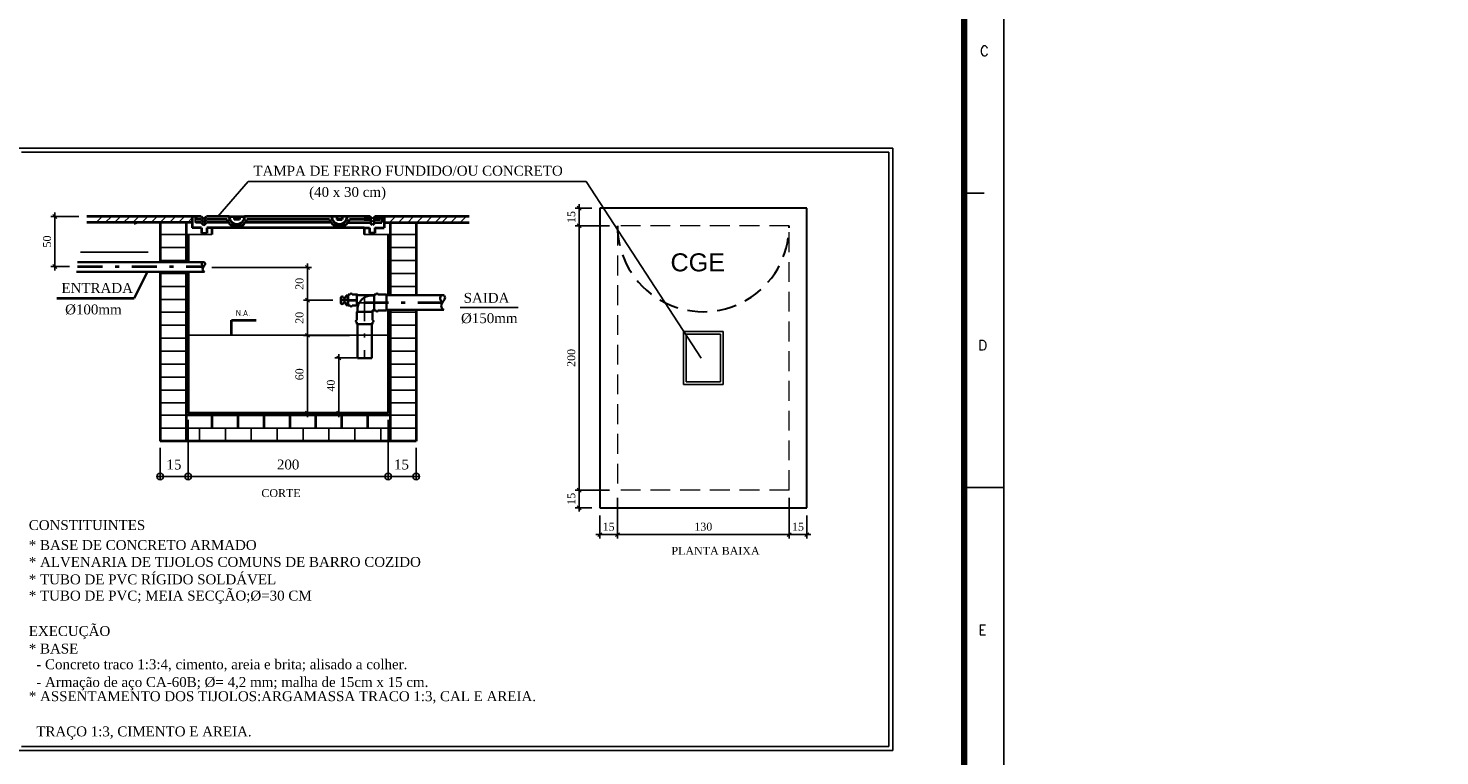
# Model space of a CAD drawing. Header units: millimetres. Extents: x 7 to 27269, y 0 to 59.
# Tile 9 of 10: x 66 to 102, y 23 to 41. Entities that reach past the tile are written whole.
import ezdxf

# ---------------------------------------------------------------- set-up
doc = ezdxf.new("R2010")
doc.units = ezdxf.units.MM
doc.header["$MEASUREMENT"] = 0
doc.linetypes.add('DASHDOT', pattern=[25.4, 12.7, -6.35, 0, -6.35])
doc.linetypes.add('Dashed', pattern=[0.75, 0.5, -0.25])
for name, color, linetype in [('AF', 5, 'Continuous'), ('Cotas', 7, 'Continuous'), ('MARGEM', 4, 'Continuous'), ('PROJEÇÃO', 8, 'Continuous'), ('TEXTO', 7, 'Continuous'), ('Textos', 7, 'Continuous')]:
    doc.layers.add(name, color=color, linetype=linetype)
for name, color, linetype, lineweight in [('PAREDES', 7, 'Continuous', 40), ('PLANO 1', 9, 'Continuous', 35), ('Simbolos', 1, 'Continuous', 30), ('SIMBOLOS INT', 8, 'Continuous', 5), ('TQ-Conexões', 1, 'Continuous', 30)]:
    doc.layers.add(name, color=color, linetype=linetype, lineweight=lineweight)
doc.styles.add('Arial', font='arial.ttf')
doc.styles.add('isocp2', font='isocp2__.ttf')
doc.styles.add('ROMANS', font='ROMANS')
doc.styles.add('TimesNewRoman', font='times.ttf')
doc.dimstyles.get("Standard").update_dxf_attribs({"dimtxt": 0.18, "dimasz": 0.18, "dimexe": 0.18, "dimexo": 0.0625, "dimgap": 0.09, "dimtad": 0, "dimtih": 1, "dimtoh": 1, "dimdec": 4, "dimzin": 0, "dimdsep": 46, "dimtxsty": 'Standard', "dimcen": 0.09, "dimadec": 0, "dimazin": 0, "dimtfac": 1, "dimtdec": 4, "dimtofl": 0, "dimtmove": 0, "dimatfit": 3, "dimfxl": 0, "dimtolj": 1, "dimtzin": 0, "dimarcsym": 0})
doc.dimstyles.new('UM_1.000000', dxfattribs={"dimtxt": 0.18, "dimasz": 0.1, "dimexe": 0.1, "dimexo": 0.2, "dimgap": 0, "dimtad": 1, "dimtih": 1, "dimtoh": 1, "dimdec": 1, "dimzin": 0, "dimdsep": 46, "dimtxsty": 'Standard', "dimblk": 'CLOSED', "dimblk1": 'CLOSED', "dimblk2": 'CLOSED', "dimcen": 0.09, "dimdle": 0.1, "dimadec": 1, "dimazin": 2, "dimtfac": 1, "dimtdec": 4, "dimtofl": 0, "dimtmove": 0, "dimatfit": 3, "dimldrblk": 'CLOSED', "dimfxl": 0, "dimtolj": 1, "dimarcsym": 0})
doc.dimstyles.new('UM_30.000000', dxfattribs={"dimtxt": 0.18, "dimasz": 0.1, "dimexe": 0.1, "dimexo": 0.2, "dimgap": 0, "dimtad": 1, "dimtih": 1, "dimtoh": 1, "dimdec": 1, "dimlfac": 30, "dimzin": 0, "dimdsep": 46, "dimtxsty": 'Standard', "dimblk": 'CLOSED', "dimblk1": 'CLOSED', "dimblk2": 'CLOSED', "dimcen": 0.09, "dimdle": 0.1, "dimadec": 1, "dimazin": 2, "dimtfac": 1, "dimtdec": 4, "dimtofl": 0, "dimtmove": 0, "dimatfit": 3, "dimldrblk": 'CLOSED', "dimfxl": 0, "dimtolj": 1, "dimarcsym": 0})

# ---------------------------------------------------------------- blocks, each defined once
blk = doc.blocks.new('_OBLIQUE')
at = {"color": 0, "linetype": 'ByBlock', "lineweight": -2}
blk.add_line((-0.5, -0.5), (0.5, 0.5), dxfattribs=at)
blk = doc.blocks.new('*D7')
at = {"layer": 'Cotas', "color": 0, "lineweight": -2}
for p, q in [((74.427, 33.48), (73.267, 33.48)), ((73.367, 31.416), (73.367, 33.58)), ((75.204, 31.516), (73.267, 31.516))]:
    blk.add_line(p, q, dxfattribs=at)
at = {"layer": 'Defpoints', "color": 0}
for p in [(73.367, 33.48), (74.627, 33.48), (75.404, 31.516)]:
    blk.add_point(p, dxfattribs=at)
at = {"layer": 'Cotas', "color": 0, "lineweight": -2, "xscale": 0.1, "yscale": 0.1, "zscale": 0.1}
for p, rotation in [((73.367, 33.48), 90), ((73.367, 31.516), 270)]:
    blk.add_blockref('_OBLIQUE', p, dxfattribs=dict(at, rotation=rotation))
at = {"layer": 'Cotas', "color": 7, "insert": (73.167, 32.498), "char_height": 0.2, "attachment_point": 5, "rotation": 90, "style": 'TimesNewRoman'}
blk.add_mtext('\\A1;60', dxfattribs=at)
blk = doc.blocks.new('*D8')
at = {"layer": 'Cotas', "color": 0, "lineweight": -2}
for p, q in [((74.01, 34.366), (73.267, 34.366)), ((73.367, 33.38), (73.367, 34.466)), ((74.427, 33.48), (73.267, 33.48))]:
    blk.add_line(p, q, dxfattribs=at)
at = {"layer": 'Defpoints', "color": 0}
for p in [(73.367, 34.366), (74.21, 34.366), (74.627, 33.48)]:
    blk.add_point(p, dxfattribs=at)
at = {"layer": 'Cotas', "color": 0, "lineweight": -2, "xscale": 0.1, "yscale": 0.1, "zscale": 0.1}
for p, rotation in [((73.367, 34.366), 90), ((73.367, 33.48), 270)]:
    blk.add_blockref('_OBLIQUE', p, dxfattribs=dict(at, rotation=rotation))
at = {"layer": 'Cotas', "color": 7, "insert": (73.167, 33.923), "char_height": 0.2, "attachment_point": 5, "rotation": 90, "style": 'TimesNewRoman'}
blk.add_mtext('\\A1;20', dxfattribs=at)
blk = doc.blocks.new('*D9')
at = {"layer": 'Cotas', "color": 0, "lineweight": -2}
for p, q in [((74.611, 32.909), (74.059, 32.909)), ((74.159, 31.416), (74.159, 33.009)), ((75.204, 31.516), (74.059, 31.516))]:
    blk.add_line(p, q, dxfattribs=at)
at = {"layer": 'Defpoints', "color": 0}
for p in [(74.159, 32.909), (74.811, 32.909), (75.404, 31.516)]:
    blk.add_point(p, dxfattribs=at)
at = {"layer": 'Cotas', "color": 0, "lineweight": -2, "xscale": 0.1, "yscale": 0.1, "zscale": 0.1}
for p, rotation in [((74.159, 32.909), 90), ((74.159, 31.516), 270)]:
    blk.add_blockref('_OBLIQUE', p, dxfattribs=dict(at, rotation=rotation))
at = {"layer": 'Cotas', "color": 7, "insert": (73.959, 32.213), "char_height": 0.2, "attachment_point": 5, "rotation": 90, "style": 'TimesNewRoman'}
blk.add_mtext('\\A1;40', dxfattribs=at)
blk = doc.blocks.new('*D10')
at = {"layer": 'Cotas', "color": 0, "lineweight": -2}
for p, q in [((73.367, 34.266), (73.367, 35.293)), ((70.952, 35.193), (73.467, 35.193)), ((73.81, 34.366), (73.267, 34.366))]:
    blk.add_line(p, q, dxfattribs=at)
at = {"layer": 'Defpoints', "color": 0}
for p in [(70.752, 35.193), (73.367, 35.193), (74.01, 34.366)]:
    blk.add_point(p, dxfattribs=at)
at = {"layer": 'Cotas', "color": 0, "lineweight": -2, "xscale": 0.1, "yscale": 0.1, "zscale": 0.1}
for p, rotation in [((73.367, 35.193), 90), ((73.367, 34.366), 270)]:
    blk.add_blockref('_OBLIQUE', p, dxfattribs=dict(at, rotation=rotation))
at = {"layer": 'Cotas', "color": 7, "insert": (73.167, 34.78), "char_height": 0.2, "attachment_point": 5, "rotation": 90, "style": 'TimesNewRoman'}
blk.add_mtext('\\A1;20', dxfattribs=at)
blk = doc.blocks.new('*D11')
at = {"layer": 'Cotas', "color": 0, "lineweight": -2}
for p, q in [((81.188, 29.379), (81.188, 28.354)), ((80.743, 28.934), (80.743, 28.354)), ((80.643, 28.454), (81.288, 28.454))]:
    blk.add_line(p, q, dxfattribs=at)
at = {"layer": 'Defpoints', "color": 0}
for p in [(81.188, 29.579), (80.743, 29.134), (81.188, 28.454)]:
    blk.add_point(p, dxfattribs=at)
at = {"layer": 'Cotas', "color": 0, "lineweight": -2, "xscale": 0.1, "yscale": 0.1, "zscale": 0.1, "rotation": 180}
blk.add_blockref('_OBLIQUE', (80.743, 28.454), dxfattribs=at)
at = {"layer": 'Cotas', "color": 0, "lineweight": -2, "xscale": 0.1, "yscale": 0.1, "zscale": 0.1}
blk.add_blockref('_OBLIQUE', (81.188, 28.454), dxfattribs=at)
at = {"layer": 'Cotas', "color": 7, "insert": (80.965, 28.654), "char_height": 0.2, "attachment_point": 5, "style": 'TimesNewRoman'}
blk.add_mtext('\\A1;15', dxfattribs=at)
blk = doc.blocks.new('*D12')
at = {"layer": 'Cotas', "color": 0, "lineweight": -2}
for p, q in [((81.188, 29.379), (81.188, 28.354)), ((85.522, 29.379), (85.522, 28.354)), ((81.088, 28.454), (85.622, 28.454))]:
    blk.add_line(p, q, dxfattribs=at)
at = {"layer": 'Defpoints', "color": 0}
for p in [(81.188, 29.579), (85.522, 29.579), (85.522, 28.454)]:
    blk.add_point(p, dxfattribs=at)
at = {"layer": 'Cotas', "color": 0, "lineweight": -2, "xscale": 0.1, "yscale": 0.1, "zscale": 0.1, "rotation": 180}
blk.add_blockref('_OBLIQUE', (81.188, 28.454), dxfattribs=at)
at = {"layer": 'Cotas', "color": 0, "lineweight": -2, "xscale": 0.1, "yscale": 0.1, "zscale": 0.1}
blk.add_blockref('_OBLIQUE', (85.522, 28.454), dxfattribs=at)
at = {"layer": 'Cotas', "color": 7, "insert": (83.355, 28.654), "char_height": 0.2, "attachment_point": 5, "rotation": 0.0057, "style": 'TimesNewRoman'}
blk.add_mtext('\\A1;130', dxfattribs=at)
blk = doc.blocks.new('*D13')
at = {"layer": 'Cotas', "color": 0, "lineweight": -2}
for p, q in [((85.522, 29.379), (85.522, 28.354)), ((85.967, 28.934), (85.967, 28.354)), ((85.422, 28.454), (86.067, 28.454))]:
    blk.add_line(p, q, dxfattribs=at)
at = {"layer": 'Defpoints', "color": 0}
for p in [(85.522, 29.579), (85.967, 29.134), (85.967, 28.454)]:
    blk.add_point(p, dxfattribs=at)
at = {"layer": 'Cotas', "color": 0, "lineweight": -2, "xscale": 0.1, "yscale": 0.1, "zscale": 0.1, "rotation": 180}
blk.add_blockref('_OBLIQUE', (85.522, 28.454), dxfattribs=at)
at = {"layer": 'Cotas', "color": 0, "lineweight": -2, "xscale": 0.1, "yscale": 0.1, "zscale": 0.1}
blk.add_blockref('_OBLIQUE', (85.967, 28.454), dxfattribs=at)
at = {"layer": 'Cotas', "color": 7, "insert": (85.744, 28.654), "char_height": 0.2, "attachment_point": 5, "rotation": 0.0057, "style": 'TimesNewRoman'}
blk.add_mtext('\\A1;15', dxfattribs=at)
blk = doc.blocks.new('*D14')
at = {"layer": 'Cotas', "color": 0, "lineweight": -2}
for p, q in [((80.988, 29.579), (80.124, 29.579)), ((80.224, 29.034), (80.224, 29.679)), ((80.543, 29.134), (80.124, 29.134))]:
    blk.add_line(p, q, dxfattribs=at)
at = {"layer": 'Defpoints', "color": 0}
for p in [(80.224, 29.579), (81.188, 29.579), (80.743, 29.134)]:
    blk.add_point(p, dxfattribs=at)
at = {"layer": 'Cotas', "color": 0, "lineweight": -2, "xscale": 0.1, "yscale": 0.1, "zscale": 0.1}
for p, rotation in [((80.224, 29.579), 90), ((80.224, 29.134), 270)]:
    blk.add_blockref('_OBLIQUE', p, dxfattribs=dict(at, rotation=rotation))
at = {"layer": 'Cotas', "color": 7, "insert": (80.024, 29.357), "char_height": 0.2, "attachment_point": 5, "rotation": 90, "style": 'TimesNewRoman'}
blk.add_mtext('\\A1;15', dxfattribs=at)
blk = doc.blocks.new('*D15')
at = {"layer": 'Cotas', "color": 0, "lineweight": -2}
for p, q in [((80.224, 29.479), (80.224, 36.343)), ((80.988, 36.243), (80.124, 36.243)), ((80.988, 29.579), (80.124, 29.579))]:
    blk.add_line(p, q, dxfattribs=at)
at = {"layer": 'Defpoints', "color": 0}
for p in [(80.224, 36.243), (81.188, 36.243), (81.188, 29.579)]:
    blk.add_point(p, dxfattribs=at)
at = {"layer": 'Cotas', "color": 0, "lineweight": -2, "xscale": 0.1, "yscale": 0.1, "zscale": 0.1}
for p, rotation in [((80.224, 36.243), 90), ((80.224, 29.579), 270)]:
    blk.add_blockref('_OBLIQUE', p, dxfattribs=dict(at, rotation=rotation))
at = {"layer": 'Cotas', "color": 7, "insert": (80.024, 32.911), "char_height": 0.2, "attachment_point": 5, "rotation": 90, "style": 'TimesNewRoman'}
blk.add_mtext('\\A1;200', dxfattribs=at)
blk = doc.blocks.new('*D16')
at = {"layer": 'Cotas', "color": 0, "lineweight": -2}
for p, q in [((80.543, 36.688), (80.124, 36.688)), ((80.224, 36.143), (80.224, 36.788)), ((80.988, 36.243), (80.124, 36.243))]:
    blk.add_line(p, q, dxfattribs=at)
at = {"layer": 'Defpoints', "color": 0}
for p in [(80.224, 36.688), (80.743, 36.688), (81.188, 36.243)]:
    blk.add_point(p, dxfattribs=at)
at = {"layer": 'Cotas', "color": 0, "lineweight": -2, "xscale": 0.1, "yscale": 0.1, "zscale": 0.1}
for p, rotation in [((80.224, 36.688), 90), ((80.224, 36.243), 270)]:
    blk.add_blockref('_OBLIQUE', p, dxfattribs=dict(at, rotation=rotation))
at = {"layer": 'Cotas', "color": 7, "insert": (80.024, 36.465), "char_height": 0.2, "attachment_point": 5, "rotation": 90, "style": 'TimesNewRoman'}
blk.add_mtext('\\A1;15', dxfattribs=at)
blk = doc.blocks.new('*D650')
at = {"color": 0, "lineweight": -2}
for p, q in [((67.603, 36.479), (66.891, 36.479)), ((66.991, 36.579), (66.991, 35.116)), ((67.364, 35.216), (66.891, 35.216))]:
    blk.add_line(p, q, dxfattribs=at)
at = {"layer": 'Defpoints', "color": 0}
for p in [(67.803, 36.479), (66.991, 35.216), (67.564, 35.216)]:
    blk.add_point(p, dxfattribs=at)
at = {"color": 0, "lineweight": -2, "xscale": 0.1, "yscale": 0.1, "zscale": 0.1}
for p, rotation in [((66.991, 36.479), 90), ((66.991, 35.216), 270)]:
    blk.add_blockref('_OBLIQUE', p, dxfattribs=dict(at, rotation=rotation))
at = {"color": 0, "insert": (66.8, 35.847), "char_height": 0.18, "attachment_point": 5, "rotation": 90}
blk.add_mtext('\\A1;{\\fTimes New Roman|b0|i0|c0|p18;\\H1.1111x;50}', dxfattribs=at)

msp = doc.modelspace()

# ---------------------------------------------------------------- linework, layer by layer
at = {"color": 7}
for p, q in [((66.05443, 38.19882), (88.13757, 38.19882)), ((88.13757, 38.19882), (88.13757, 23.01325)), ((66.15443, 38.09882), (88.03757, 38.09882)), ((88.03757, 38.09882), (88.03757, 23.11325)), ((88.13757, 23.01325), (66.05443, 23.01325)), ((88.03757, 23.11325), (66.15443, 23.11325))]:
    msp.add_line(p, q, dxfattribs=at)
for p, q in [((71.87081, 37.35578), (80.40288, 37.35578)), ((83.298, 32.90845), (80.40288, 37.35578)), ((68.03581, 36.32678), (68.18881, 36.47878)), ((68.26781, 36.32678), (68.41981, 36.47878)), ((68.49781, 36.32678), (68.65081, 36.47878)), ((68.72981, 36.32678), (68.88281, 36.47878)), ((68.96081, 36.32678), (69.11181, 36.47878)), ((68.99481, 36.28578), (69.09981, 36.32678)), ((69.19081, 36.32678), (69.34381, 36.47878)), ((69.42281, 36.32678), (69.57481, 36.47878)), ((69.65381, 36.32678), (69.80681, 36.47878)), ((69.88581, 36.32678), (69.90081, 36.34278)), ((69.90081, 36.34278), (70.03781, 36.47878)), ((70.11581, 36.32678), (70.26881, 36.47878)), ((70.34781, 36.32678), (70.46181, 36.44178)), ((70.53081, 36.47878), (70.53081, 36.32378)), ((71.81581, 36.47878), (73.93081, 36.47878)), ((75.29981, 36.42578), (75.35281, 36.47878)), ((75.42581, 36.31978), (75.58481, 36.47878)), ((75.65681, 36.31978), (75.81581, 36.47878)), ((75.88781, 36.31978), (76.04681, 36.47878)), ((76.11981, 36.31978), (76.27881, 36.47878)), ((76.35081, 36.31978), (76.50881, 36.47878)), ((76.58181, 36.31978), (76.74081, 36.47878)), ((76.77281, 36.34278), (76.93181, 36.50178)), ((77.00381, 36.34278), (77.16281, 36.50178)), ((77.23481, 36.34278), (77.39381, 36.50178)), ((70.95881, 36.02178), (69.65081, 36.02178)), ((70.53081, 36.32378), (70.56681, 36.32278)), ((70.70981, 36.06078), (70.81381, 36.06078)), ((74.80181, 36.02178), (76.11081, 36.02178)), ((70.30581, 35.69478), (69.65081, 35.69478)), ((70.30581, 35.59178), (70.35681, 35.64278)), ((75.40381, 35.83678), (75.45781, 35.88978)), ((75.40381, 35.60578), (75.45781, 35.65778)), ((75.45781, 35.69478), (76.11081, 35.69478)), ((70.30581, 35.36778), (69.65081, 35.36778)), ((75.40381, 35.37378), (75.45781, 35.42678)), ((75.45781, 35.36778), (76.11081, 35.36778)), ((70.30581, 35.04078), (69.65081, 35.04078)), ((70.30581, 34.89878), (70.35681, 34.94978)), ((75.40381, 35.14278), (75.45781, 35.19578)), ((75.40381, 34.91278), (75.45781, 34.96478)), ((75.45781, 35.04078), (76.11081, 35.04078)), ((70.30581, 34.71478), (69.65081, 34.71478)), ((70.30581, 34.65878), (70.35681, 34.71278)), ((75.40381, 34.68078), (75.45781, 34.73378)), ((75.45781, 34.71478), (76.11081, 34.71478)), ((70.30581, 34.38678), (69.65081, 34.38678)), ((70.30581, 34.38678), (69.65081, 34.38678)), ((70.30581, 34.42878), (70.35681, 34.48078)), ((70.30581, 34.20378), (70.35681, 34.25778)), ((70.30581, 34.06078), (69.65081, 34.06078)), ((70.30581, 33.97378), (70.35681, 34.02578)), ((75.40381, 33.98778), (75.45781, 34.03978)), ((75.45781, 34.06078), (76.11081, 34.06078)), ((75.45781, 34.06078), (76.11081, 34.06078)), ((70.30581, 33.73478), (69.65081, 33.73478)), ((70.30581, 33.74278), (70.35681, 33.79478)), ((70.30581, 33.51178), (70.35681, 33.56378)), ((75.40381, 33.75578), (75.45781, 33.80878)), ((75.40381, 33.52578), (75.45781, 33.57778)), ((75.42281, 33.73478), (76.11081, 33.73478)), ((75.45781, 33.79778), (75.46281, 33.81378)), ((70.30581, 33.40678), (69.65081, 33.40678)), ((75.40381, 33.29478), (75.45781, 33.34678)), ((75.42281, 33.40578), (76.11081, 33.40578)), ((70.30581, 33.08078), (69.65081, 33.08078)), ((70.30581, 33.08078), (69.65081, 33.08078)), ((75.40381, 33.06278), (75.45781, 33.11478)), ((75.40381, 32.83178), (75.45781, 32.88378)), ((75.42281, 33.07878), (76.11081, 33.07878)), ((70.30581, 32.75378), (69.65081, 32.75378)), ((70.30581, 32.42778), (69.65081, 32.42778)), ((75.42281, 32.75278), (76.11081, 32.75278)), ((75.42281, 32.42678), (76.11081, 32.42678)), ((70.30581, 32.10178), (69.65081, 32.10178)), ((75.42281, 32.10078), (76.11081, 32.10078)), ((70.30581, 31.77578), (69.65081, 31.77578)), ((75.42281, 31.77478), (76.11081, 31.77478)), ((70.30581, 31.46437), (69.65081, 31.46437)), ((73.61081, 31.46337), (73.66381, 31.51637)), ((73.84381, 31.46337), (73.89481, 31.51637)), ((74.07381, 31.46337), (74.12681, 31.51637)), ((74.30481, 31.46337), (74.35681, 31.51637)), ((74.53681, 31.46337), (74.58881, 31.51637)), ((74.76781, 31.46337), (74.81381, 31.51037)), ((74.81381, 31.51037), (74.81981, 31.51637)), ((74.99881, 31.46337), (75.05081, 31.51637)), ((75.22881, 31.46337), (75.28281, 31.51637)), ((75.40381, 31.63837), (75.45781, 31.69137)), ((75.42281, 31.46337), (76.11081, 31.46337)), ((69.65081, 31.13637), (76.11081, 31.13637)), ((70.64181, 31.13637), (70.64181, 30.80937)), ((71.29681, 31.13637), (71.29681, 30.80937)), ((71.94981, 31.13637), (71.94981, 30.80937)), ((72.60381, 31.13637), (72.60381, 30.80937)), ((73.25681, 31.13637), (73.25681, 30.80937)), ((73.91081, 31.13637), (73.91081, 30.80937)), ((74.56481, 31.13637), (74.56481, 30.80937)), ((75.21981, 31.13637), (75.21981, 30.80937))]:
    msp.add_line(p, q)
at = {"color": 8}
for p, q in [((82.85482, 33.57751), (82.85482, 32.24417)), ((82.85482, 33.57751), (83.85482, 33.57751)), ((82.92149, 33.51084), (82.92149, 32.31084)), ((82.92149, 33.51084), (83.78815, 33.51084)), ((83.78815, 33.51084), (83.78815, 32.31084)), ((83.85482, 33.57751), (83.85482, 32.24417)), ((82.85482, 32.24417), (83.85482, 32.24417)), ((82.92149, 32.31084), (83.78815, 32.31084))]:
    msp.add_line(p, q, dxfattribs=at)
at = {"layer": 'AF', "color": 7}
msp.add_line((71.87081, 37.35578), (71.10581, 36.47878), dxfattribs=at)
at = {"layer": 'Cotas', "color": 1, "linetype": 'Continuous'}
for p, q in [((70.35681, 31.34837), (70.35681, 29.83937)), ((70.35681, 31.34837), (70.35681, 29.83937)), ((75.40381, 31.34837), (75.40381, 29.83937)), ((75.40381, 31.34837), (75.40381, 29.83937)), ((69.65081, 30.64337), (69.65081, 29.83937)), ((76.11081, 30.64337), (76.11081, 29.83937)), ((70.44081, 29.92337), (69.56781, 29.92337)), ((75.48781, 29.92337), (70.27381, 29.92337)), ((76.19381, 29.92337), (75.32081, 29.92337))]:
    msp.add_line(p, q, dxfattribs=at)
for centre in [(69.65081, 29.92337), (70.35681, 29.92337), (70.35681, 29.92337), (75.40381, 29.92337), (75.40381, 29.92337), (76.11081, 29.92337)]:
    msp.add_circle(centre, 0.08333, dxfattribs=at)
at = {"layer": 'MARGEM', "color": 1}
for p, q in [((90.93656, -0.05808), (90.93656, 59.34192)), ((90.43656, 37.06692), (89.93656, 37.06692)), ((90.93656, 29.64192), (89.93656, 29.64192))]:
    msp.add_line(p, q, dxfattribs=at)
at = {"layer": 'MARGEM', "lineweight": 100}
msp.add_line((89.93656, 58.34192), (89.93656, 0.94192), dxfattribs=at)
at = {"layer": 'PAREDES', "color": 7, "linetype": 'Continuous'}
for p, q in [((70.68881, 36.47878), (67.80281, 36.47878)), ((70.46181, 36.32678), (67.80381, 36.32678)), ((69.65081, 36.32678), (69.65081, 35.32578)), ((70.30581, 36.32678), (70.30581, 35.32578)), ((70.46181, 36.47878), (70.46181, 36.19178)), ((70.68881, 36.47878), (70.55781, 36.47878)), ((70.55781, 36.47878), (70.55781, 36.40078)), ((70.68881, 36.40078), (70.55781, 36.40078)), ((70.68881, 36.40078), (70.55781, 36.40078)), ((70.68881, 36.47878), (70.75481, 36.41378)), ((70.68881, 36.40078), (70.75481, 36.33578)), ((70.75481, 36.41378), (70.81981, 36.47878)), ((70.75481, 36.33578), (70.81981, 36.40078)), ((71.39081, 36.47878), (70.81981, 36.47878)), ((70.95881, 36.47878), (70.81981, 36.47878)), ((71.33781, 36.40078), (70.81981, 36.40078)), ((70.95881, 36.40078), (70.81981, 36.40078)), ((71.52081, 36.47878), (71.52081, 36.40078)), ((71.65181, 36.40078), (71.52081, 36.40078)), ((71.65181, 36.47878), (71.65181, 36.40078)), ((74.94281, 36.47878), (71.78281, 36.47878)), ((73.92681, 36.40078), (71.83581, 36.40078)), ((74.11081, 36.47878), (74.11081, 36.40078)), ((74.11081, 36.40078), (74.24081, 36.40078)), ((74.24081, 36.40078), (74.11081, 36.40078)), ((74.24081, 36.47878), (74.24081, 36.40078)), ((74.94281, 36.40078), (74.42581, 36.40078)), ((74.80181, 36.47878), (74.94281, 36.47878)), ((74.80181, 36.40078), (74.94281, 36.40078)), ((75.00781, 36.41378), (74.94281, 36.47878)), ((75.00781, 36.33578), (74.94281, 36.40078)), ((75.07281, 36.47878), (75.00781, 36.41378)), ((75.07281, 36.40078), (75.00781, 36.33578)), ((75.07281, 36.47878), (75.20381, 36.47878)), ((77.44581, 36.47878), (75.07281, 36.47878)), ((75.20381, 36.40078), (75.07281, 36.40078)), ((75.07281, 36.40078), (75.20381, 36.40078)), ((75.07281, 36.40078), (75.20381, 36.40078)), ((75.20381, 36.47878), (75.20381, 36.40078)), ((75.24081, 36.47878), (75.24081, 36.32278)), ((75.29981, 36.47878), (75.29981, 36.19178)), ((70.35681, 36.02178), (70.35681, 35.32578)), ((70.69781, 36.19178), (70.46181, 36.19178)), ((70.68881, 36.32278), (70.55781, 36.32278)), ((70.68881, 36.32278), (70.75481, 36.25678)), ((70.69781, 36.19178), (70.69781, 36.06078)), ((70.69781, 36.06078), (70.82781, 36.06078)), ((70.75481, 36.25678), (70.81981, 36.32278)), ((71.37681, 36.32278), (70.81981, 36.32278)), ((70.95881, 36.19178), (70.82781, 36.19178)), ((70.82781, 36.19178), (70.82781, 36.06078)), ((70.95881, 36.19178), (70.95881, 36.02178)), ((74.80181, 36.18978), (70.95881, 36.18978)), ((73.96581, 36.32278), (71.79581, 36.32278)), ((74.38581, 36.32278), (74.94281, 36.32278)), ((74.80181, 36.19178), (74.93381, 36.19178)), ((74.80181, 36.18978), (74.80181, 36.02178)), ((74.93381, 36.19178), (74.93381, 36.06078)), ((75.06381, 36.06078), (74.93381, 36.06078)), ((75.00781, 36.25678), (74.94281, 36.32278)), ((75.07281, 36.32278), (75.00781, 36.25678)), ((75.06381, 36.19178), (75.29981, 36.19178)), ((75.06381, 36.19178), (75.06381, 36.06078)), ((75.07281, 36.32278), (75.24081, 36.32278)), ((77.44581, 36.31978), (75.29981, 36.31978)), ((75.40381, 36.02178), (75.40381, 34.49278)), ((75.45781, 36.31978), (75.45781, 34.49278)), ((76.11081, 36.31978), (76.11081, 34.49278)), ((69.65081, 35.08478), (69.65081, 30.80937)), ((70.30581, 35.08478), (70.30581, 30.80937)), ((70.35681, 35.08478), (70.35681, 31.51637)), ((67.04792, 34.41578), (68.99581, 34.41578)), ((75.40381, 34.12578), (75.40381, 31.51637)), ((75.45781, 34.12578), (75.45781, 30.80937)), ((76.11081, 34.12578), (76.11081, 30.80937)), ((75.45781, 31.46337), (70.30581, 31.46337)), ((75.40381, 31.51637), (70.35681, 31.51637)), ((70.95881, 31.46337), (70.95881, 31.13637)), ((71.61381, 31.46337), (71.61381, 31.13637)), ((72.26581, 31.46337), (72.26581, 31.13637)), ((72.91981, 31.46337), (72.91981, 31.13637)), ((73.57381, 31.46337), (73.57381, 31.13637)), ((74.22781, 31.46337), (74.22781, 31.13637)), ((74.88081, 31.46337), (74.88081, 31.13637)), ((76.11081, 30.80937), (69.65081, 30.80937))]:
    msp.add_line(p, q, dxfattribs=at)
at = {"layer": 'PAREDES', "color": 9, "linetype": 'Continuous'}
for p, q in [((71.39081, 36.47878), (71.78281, 36.47878)), ((74.37281, 36.47878), (73.97981, 36.47878)), ((71.45281, 33.86249), (72.07681, 33.86249)), ((71.45281, 33.48049), (71.45281, 33.86249))]:
    msp.add_line(p, q, dxfattribs=at)
at = {"layer": 'PAREDES', "color": 1, "linetype": 'DASHDOT', "ltscale": 0.05}
for p, q in [((67.56381, 35.21578), (70.74681, 35.21578)), ((74.39581, 34.36578), (74.20981, 34.36578)), ((74.39581, 34.37078), (74.64181, 34.37078)), ((76.78481, 34.30278), (74.81081, 34.30278))]:
    msp.add_line(p, q, dxfattribs=at)
at = {"layer": 'PAREDES', "color": 7, "linetype": 'Continuous'}
for centre, radius, start, end in [((71.58681, 36.47878), 0.2615, 197.457603, 342.542397), ((71.58681, 36.47878), 0.19612, 180, 0), ((74.17581, 36.47878), 0.2615, 197.457603, 342.542397), ((74.17581, 36.47878), 0.19612, 180, 0)]:
    msp.add_arc(centre, radius, start, end, dxfattribs=at)
at = {"layer": 'PLANO 1', "color": 1}
for p, q in [((67.56381, 35.32578), (70.74681, 35.32578)), ((70.71081, 35.29678), (70.70581, 35.28178)), ((70.70581, 35.28178), (70.70581, 35.26478)), ((70.70581, 35.26478), (70.71181, 35.24578)), ((70.71781, 35.30878), (70.71081, 35.29678)), ((70.72781, 35.31778), (70.71781, 35.30878)), ((70.73981, 35.32378), (70.72781, 35.31778)), ((70.75081, 35.32678), (70.73981, 35.32378)), ((70.76181, 35.32378), (70.75081, 35.32678)), ((70.77081, 35.31978), (70.76181, 35.32378)), ((70.77881, 35.31178), (70.77081, 35.31978)), ((70.77581, 35.25478), (70.78281, 35.27278)), ((70.78281, 35.30078), (70.77881, 35.31178)), ((70.78481, 35.28678), (70.78281, 35.30078)), ((70.78281, 35.27278), (70.78481, 35.28678)), ((67.54281, 35.08478), (70.76681, 35.08478)), ((70.71181, 35.24578), (70.72381, 35.22578)), ((70.72081, 35.14978), (70.72581, 35.17178)), ((70.72481, 35.12678), (70.72081, 35.14978)), ((70.72381, 35.22578), (70.74281, 35.20378)), ((70.73781, 35.10578), (70.72481, 35.12678)), ((70.72581, 35.17178), (70.73681, 35.19278)), ((70.73681, 35.19278), (70.74981, 35.21478)), ((70.76681, 35.08478), (70.73781, 35.10578)), ((70.74981, 35.21478), (70.76381, 35.23478)), ((70.76381, 35.23478), (70.77581, 35.25478)), ((74.20981, 34.36578), (74.20981, 34.43078)), ((74.20981, 34.36578), (74.20981, 34.30078)), ((74.27581, 34.41478), (74.27581, 34.43078)), ((74.27581, 34.41478), (74.32581, 34.41478)), ((74.27581, 34.31778), (74.27581, 34.30078)), ((74.27581, 34.31778), (74.32581, 34.31778)), ((74.32581, 34.41478), (74.34581, 34.48778)), ((74.32581, 34.31778), (74.34581, 34.24378)), ((74.39581, 34.48778), (74.34581, 34.48778)), ((74.39581, 34.24378), (74.34581, 34.24378)), ((74.39581, 34.50878), (74.39581, 34.23278)), ((74.39581, 34.50878), (74.44381, 34.50878)), ((74.39581, 34.23278), (74.44381, 34.23278)), ((74.49381, 34.50878), (74.61681, 34.50878)), ((74.49381, 34.23278), (74.61681, 34.23278)), ((74.61681, 34.50878), (74.61681, 34.23278)), ((74.61681, 34.50878), (74.62681, 34.49878)), ((74.61681, 34.49578), (75.04781, 34.49478)), ((74.61681, 34.23278), (74.62681, 34.24278)), ((74.99481, 34.48678), (75.04181, 34.48678)), ((75.04781, 34.50878), (75.04781, 34.10778)), ((75.04781, 34.50878), (75.09781, 34.50878)), ((75.38381, 34.30878), (75.04781, 34.30878)), ((75.14581, 34.50878), (75.35881, 34.50878)), ((75.35881, 34.50878), (75.35881, 34.10778)), ((75.35881, 34.50878), (75.37081, 34.49778)), ((75.38381, 34.49278), (76.79781, 34.49278)), ((76.72381, 34.44978), (76.71781, 34.42678)), ((76.71781, 34.42678), (76.71781, 34.39978)), ((76.71781, 34.39978), (76.72481, 34.37178)), ((76.73581, 34.46778), (76.72381, 34.44978)), ((76.72481, 34.37178), (76.74481, 34.34078)), ((76.75181, 34.48278), (76.73581, 34.46778)), ((76.74081, 34.22378), (76.74881, 34.25778)), ((76.74581, 34.19078), (76.74081, 34.22378)), ((76.74481, 34.34078), (76.77481, 34.30878)), ((76.76681, 34.15778), (76.74581, 34.19078)), ((76.74881, 34.25778), (76.76481, 34.29078)), ((76.76781, 34.49178), (76.75181, 34.48278)), ((76.76481, 34.29078), (76.78481, 34.32278)), ((76.78581, 34.49478), (76.76781, 34.49178)), ((76.78481, 34.32278), (76.80681, 34.35578)), ((76.80181, 34.49178), (76.78581, 34.49478)), ((76.81681, 34.48478), (76.80181, 34.49178)), ((76.80681, 34.35578), (76.82381, 34.38378)), ((76.82781, 34.47178), (76.81681, 34.48478)), ((76.82381, 34.38378), (76.83381, 34.41078)), ((76.83481, 34.45478), (76.82781, 34.47178)), ((76.83381, 34.41078), (76.83781, 34.43478)), ((76.83781, 34.43478), (76.83481, 34.45478)), ((74.60981, 34.07478), (74.62781, 34.09978)), ((74.60981, 34.07478), (75.01081, 34.07478)), ((74.60981, 33.86178), (74.60981, 34.07478)), ((75.00381, 34.10778), (75.04781, 34.10778)), ((75.00381, 34.09278), (75.00381, 34.10778)), ((75.01081, 33.86178), (75.01081, 34.07478)), ((75.04781, 34.10778), (75.09781, 34.10778)), ((75.14581, 34.10778), (75.35881, 34.10778)), ((75.35881, 34.10778), (75.37081, 34.11978)), ((75.38381, 34.12578), (76.80881, 34.12578)), ((76.80881, 34.12578), (76.76681, 34.15778)), ((74.60981, 33.76378), (74.60981, 33.81378)), ((74.60981, 33.76378), (75.01081, 33.76378)), ((74.62681, 33.76378), (74.62681, 32.90878)), ((74.99481, 33.76378), (74.99481, 32.90878)), ((75.01081, 33.76378), (75.01081, 33.81378)), ((74.99481, 32.90878), (74.62681, 32.90878))]:
    msp.add_line(p, q, dxfattribs=at)
at = {"layer": 'PLANO 1', "linetype": 'Continuous'}
msp.add_line((68.99581, 34.41578), (69.33181, 35.08478), dxfattribs=at)
at = {"layer": 'PLANO 1', "color": 1}
for centre, radius, start, end in [((74.24281, 34.43078), 0.03269, 0, 180), ((74.24281, 34.30078), 0.03269, 180, 0), ((74.46881, 34.50878), 0.02452, 0, 180), ((74.46881, 34.23278), 0.02452, 180, 0), ((74.64381, 34.22278), 0.02604, 76.354839, 132.935245), ((74.64181, 34.51478), 0.02131, 225, 270), ((74.99481, 34.11878), 0.36773, 90, 183.133731), ((75.12181, 34.50878), 0.02452, 0, 180), ((75.38381, 34.51178), 0.01894, 225, 270), ((74.60981, 33.83678), 0.02452, 90, 270), ((75.02981, 34.09278), 0.02525, 180, 225), ((75.01081, 33.83678), 0.02452, 270, 90), ((75.12181, 34.10778), 0.02452, 180, 0), ((75.38381, 34.10578), 0.01894, 90, 135)]:
    msp.add_arc(centre, radius, start, end, dxfattribs=at)
at = {"layer": 'PROJEÇÃO', "color": 1, "linetype": 'DASHDOT', "ltscale": 0.05}
for p, q in [((75.04181, 34.30278), (74.62581, 34.30278)), ((74.81081, 34.47578), (74.81081, 32.90878))]:
    msp.add_line(p, q, dxfattribs=at)
at = {"layer": 'Simbolos', "linetype": 'Continuous'}
for p, q in [((85.96677, 36.68754), (80.74287, 36.68754)), ((80.74287, 36.68754), (80.74287, 29.13413)), ((85.96677, 29.13413), (85.96677, 36.68754)), ((80.74287, 29.13413), (85.96677, 29.13413))]:
    msp.add_line(p, q, dxfattribs=at)
at = {"layer": 'SIMBOLOS INT', "linetype": 'Dashed'}
for p, q in [((85.52186, 36.24263), (81.18778, 36.24263)), ((81.18778, 36.24263), (81.18778, 29.57904)), ((85.52186, 29.57904), (85.52186, 36.24263)), ((85.52186, 29.57904), (81.18778, 29.57904))]:
    msp.add_line(p, q, dxfattribs=at)
at = {"layer": 'TEXTO', "color": 5}
msp.add_line((75.40381, 33.48049), (70.35681, 33.48049), dxfattribs=at)
at = {"layer": 'TQ-Conexões', "linetype": 'Dashed'}
msp.add_arc((83.35482, 36.24263), 2.16629, 180, 0.00001, dxfattribs=at)

# ---------------------------------------------------------------- texts
at = {"color": 7, "line_spacing_factor": 0.9}
for s, insert, char_height, width, attachment_point, style in [('TAMPA DE FERRO FUNDIDO/OU CONCRETO', (72.00481, 37.50228), 0.25, 3278.7860587, 7, 'TimesNewRoman'), ('(40 x 30 cm)', (73.40981, 36.88978), 0.25, 846.8584963, 7, 'TimesNewRoman'), ('ENTRADA', (67.16115, 34.54828), 0.25, 573.0061882, 7, 'TimesNewRoman'), ('SAIDA', (77.30881, 34.29651), 0.25, 360.1753183, 7, 'TimesNewRoman'), ('%%c100mm', (67.25349, 33.99842), 0.25, 426.24644, 7, 'TimesNewRoman'), ('N.A.', (71.56081, 33.96427), 0.156898, 233.2953766, 7, 'isocp2'), ('{\\fTimes New Roman|b0|i0|c186|p18;%%C1}5{\\fTimes New Roman|b0|i0|c186|p18;0mm}', (77.24181, 33.77762), 0.25, 492.9022619, 7, 'TimesNewRoman'), ('15', (69.99981, 30.09387), 0.25, 226.2258198, 8, 'TimesNewRoman'), ('200', (72.87981, 30.09387), 0.25, 226.2258198, 8, 'TimesNewRoman'), ('15', (75.73881, 30.09387), 0.25, 226.2258198, 8, 'TimesNewRoman'), ('CONSTITUINTES', (66.33717, 28.56703), 0.25, 1241.9491516, 7, 'TimesNewRoman'), ('* BASE DE CONCRETO ARMADO', (66.33717, 28.06359), 0.25, 2155.9490717, 7, 'TimesNewRoman'), ('* ALVENARIA DE TIJOLOS COMUNS DE BARRO COZIDO', (66.33717, 27.63603), 0.25, 3708.6470089, 7, 'TimesNewRoman'), ('* TUBO DE PVC RÍGIDO SOLDÁVEL', (66.33717, 27.19547), 0.25, 3244.9797567, 7, 'TimesNewRoman'), ('* TUBO DE PVC; MEIA SECÇÃO;%%c=30 CM', (66.33717, 26.71086), 0.25, 3164.8226758, 7, 'TimesNewRoman'), ('EXECUÇÃO', (66.33717, 25.81808), 0.25, 869.3955952, 7, 'TimesNewRoman'), ('* BASE', (66.33717, 25.45246), 0.25, 468.5043175, 7, 'TimesNewRoman'), ('  - Concreto traco 1:3:4, cimento, areia e brita; alisado a colher.', (66.33717, 25.0019), 0.25, 3742.4974736, 7, 'TimesNewRoman'), ('  - Armação de aço CA-60B; %%c= 4,2 mm; malha de 15cm x 15 cm.', (66.33717, 24.53107), 0.25, 3786.0400525, 7, 'TimesNewRoman'), ('* ASSENTAMENTO DOS TIJOLOS:ARGAMASSA TRACO 1:3, CAL E AREIA.', (66.33717, 24.19668), 0.25, 4798.3687032, 7, 'TimesNewRoman'), ('  TRAÇO 1:3, CIMENTO E AREIA.', (66.33717, 23.28595), 0.25, 2107.5784195, 7, 'TimesNewRoman')]:
    msp.add_mtext(s, dxfattribs=dict(at, insert=insert, char_height=char_height, width=width, attachment_point=attachment_point, style=style))
at = {"layer": 'MARGEM', "color": 1, "char_height": 0.25, "attachment_point": 8, "line_spacing_factor": 0.798, "style": 'ROMANS'}
for s, insert, width in [('C', (90.44601, 40.52716), 31.8263716), ('D', (90.40445, 33.10446), 31.8263716), ('E', (90.39541, 25.92716), 29.460898)]:
    msp.add_mtext(s, dxfattribs=dict(at, insert=insert, width=width))
at = {"layer": 'Simbolos', "insert": (82.52688, 35.08691), "char_height": 0.454942, "width": 2.1809749, "attachment_point": 7, "line_spacing_factor": 0.798, "style": 'Arial'}
msp.add_mtext('CGE', dxfattribs=at)
at = {"layer": 'Textos', "char_height": 0.2, "attachment_point": 7, "line_spacing_factor": 0.9, "style": 'TimesNewRoman'}
for s, insert, width in [('CORTE', (72.20537, 29.39923), 1.8771952), ('PLANTA BAIXA', (82.55151, 27.94555), 4.1627534)]:
    msp.add_mtext(s, dxfattribs=dict(at, insert=insert, width=width))

# ---------------------------------------------------------------- dimensions: what is measured, and where the dimension line sits
dim = msp.add_linear_dim(base=(66.99131, 35.21578), p1=(67.80281, 36.47878), p2=(67.56381, 35.21578), angle=90, text='{\\fTimes New Roman|b0|i0|c0|p18;\\H1.1111x;50}', dimstyle='Standard', override={"dimasz": 0.1, "dimexe": 0.1, "dimexo": 0.2, "dimtad": 1, "dimtih": 0, "dimtoh": 0, "dimdec": 1, "dimlfac": 30, "dimzin": 8, "dimblk": 'OBLIQUE', "dimdle": 0.1, "dimadec": 1, "dimazin": 3})
dim.commit()
dim.dimension.update_dxf_attribs({"geometry": '*D650', "text_midpoint": (66.79958, 35.84728)})
at = {"layer": 'Cotas'}
for base, p1, p2, text, dimstyle, override, picture, middle in [((80.22365, 36.68754), (81.18778, 36.24263), (80.74287, 36.68754), '15', 'UM_30.000000', {"dimtxt": 0.2, "dimasz": 0.1, "dimexe": 0.1, "dimexo": 0.2, "dimtad": 1, "dimtih": 0, "dimtoh": 0, "dimdec": 1, "dimlfac": 30, "dimzin": 8, "dimtxsty": 'TimesNewRoman', "dimblk": 'OBLIQUE', "dimblk1": 'OBLIQUE', "dimblk2": 'OBLIQUE', "dimsah": 1, "dimdle": 0.1, "dimse1": 0, "dimse2": 0, "dimclrt": 7, "dimadec": 1, "dimazin": 3, "dimtmove": 2, "dimldrblk": 'OBLIQUE'}, '*D16', (80.02365, 36.46509)), ((80.22365, 36.24263), (81.18778, 29.57904), (81.18778, 36.24263), '200', 'UM_30.000000', {"dimtxt": 0.2, "dimasz": 0.1, "dimexe": 0.1, "dimexo": 0.2, "dimtad": 1, "dimtih": 0, "dimtoh": 0, "dimdec": 1, "dimlfac": 30, "dimzin": 8, "dimtxsty": 'TimesNewRoman', "dimblk": 'OBLIQUE', "dimblk1": 'OBLIQUE', "dimblk2": 'OBLIQUE', "dimsah": 1, "dimdle": 0.1, "dimse1": 0, "dimse2": 0, "dimclrt": 7, "dimadec": 1, "dimazin": 3, "dimtmove": 2, "dimldrblk": 'OBLIQUE'}, '*D15', (80.02365, 32.91084)), ((73.36686, 35.19327), (74.00981, 34.36578), (70.75188, 35.19327), '20', 'UM_1.000000', {"dimtxt": 0.2, "dimasz": 0.1, "dimexe": 0.1, "dimexo": 0.2, "dimtad": 1, "dimtih": 0, "dimtoh": 0, "dimdec": 1, "dimlfac": 1, "dimzin": 8, "dimtxsty": 'TimesNewRoman', "dimblk": 'OBLIQUE', "dimblk1": 'OBLIQUE', "dimblk2": 'OBLIQUE', "dimsah": 1, "dimdle": 0.1, "dimse1": 0, "dimse2": 0, "dimclrt": 7, "dimadec": 1, "dimazin": 3, "dimtmove": 2, "dimldrblk": 'OBLIQUE'}, '*D10', (73.16686, 34.77953)), ((73.36686, 34.36578), (74.62681, 33.48049), (74.20981, 34.36578), '20', 'UM_1.000000', {"dimtxt": 0.2, "dimasz": 0.1, "dimexe": 0.1, "dimexo": 0.2, "dimtad": 1, "dimtih": 0, "dimtoh": 0, "dimdec": 1, "dimlfac": 1, "dimzin": 8, "dimtxsty": 'TimesNewRoman', "dimblk": 'OBLIQUE', "dimblk1": 'OBLIQUE', "dimblk2": 'OBLIQUE', "dimsah": 1, "dimdle": 0.1, "dimse1": 0, "dimse2": 0, "dimclrt": 7, "dimadec": 1, "dimazin": 3, "dimtmove": 2, "dimldrblk": 'OBLIQUE'}, '*D8', (73.16686, 33.92314)), ((73.36686, 33.48049), (75.40381, 31.51637), (74.62681, 33.48049), '60', 'UM_1.000000', {"dimtxt": 0.2, "dimasz": 0.1, "dimexe": 0.1, "dimexo": 0.2, "dimtad": 1, "dimtih": 0, "dimtoh": 0, "dimdec": 1, "dimlfac": 1, "dimzin": 8, "dimtxsty": 'TimesNewRoman', "dimblk": 'OBLIQUE', "dimblk1": 'OBLIQUE', "dimblk2": 'OBLIQUE', "dimsah": 1, "dimdle": 0.1, "dimse1": 0, "dimse2": 0, "dimclrt": 7, "dimadec": 1, "dimazin": 3, "dimtmove": 2, "dimldrblk": 'OBLIQUE'}, '*D7', (73.16686, 32.49843)), ((74.15897, 32.90878), (75.40381, 31.51637), (74.81081, 32.90878), '40', 'UM_1.000000', {"dimtxt": 0.2, "dimasz": 0.1, "dimexe": 0.1, "dimexo": 0.2, "dimtad": 1, "dimtih": 0, "dimtoh": 0, "dimdec": 1, "dimlfac": 1, "dimzin": 8, "dimtxsty": 'TimesNewRoman', "dimblk": 'OBLIQUE', "dimblk1": 'OBLIQUE', "dimblk2": 'OBLIQUE', "dimsah": 1, "dimdle": 0.1, "dimse1": 0, "dimse2": 0, "dimclrt": 7, "dimadec": 1, "dimazin": 3, "dimtmove": 2, "dimldrblk": 'OBLIQUE'}, '*D9', (73.95897, 32.21258)), ((80.22365, 29.57904), (80.74287, 29.13413), (81.18778, 29.57904), '15', 'UM_30.000000', {"dimtxt": 0.2, "dimasz": 0.1, "dimexe": 0.1, "dimexo": 0.2, "dimtad": 1, "dimtih": 0, "dimtoh": 0, "dimdec": 1, "dimlfac": 30, "dimzin": 8, "dimtxsty": 'TimesNewRoman', "dimblk": 'OBLIQUE', "dimblk1": 'OBLIQUE', "dimblk2": 'OBLIQUE', "dimsah": 1, "dimdle": 0.1, "dimse1": 0, "dimse2": 0, "dimclrt": 7, "dimadec": 1, "dimazin": 3, "dimtmove": 2, "dimldrblk": 'OBLIQUE'}, '*D14', (80.02365, 29.35659))]:
    dim = msp.add_linear_dim(base=base, p1=p1, p2=p2, angle=90, text=text, dimstyle=dimstyle, override=override, dxfattribs=at)
    dim.commit()
    dim.dimension.update_dxf_attribs({"geometry": picture, "text_midpoint": middle, "dimtype": 160, "text_rotation": 90})
dim = msp.add_linear_dim(base=(81.18778, 28.4535), p1=(80.74287, 29.13413), p2=(81.18778, 29.57904), text='15', dimstyle='UM_30.000000', override={"dimtxt": 0.2, "dimasz": 0.1, "dimexe": 0.1, "dimexo": 0.2, "dimtad": 1, "dimtih": 0, "dimtoh": 0, "dimdec": 1, "dimlfac": 30, "dimzin": 8, "dimtxsty": 'TimesNewRoman', "dimblk": 'OBLIQUE', "dimblk1": 'OBLIQUE', "dimblk2": 'OBLIQUE', "dimsah": 1, "dimdle": 0.1, "dimse1": 0, "dimse2": 0, "dimclrt": 7, "dimadec": 1, "dimazin": 3, "dimtmove": 2, "dimldrblk": 'OBLIQUE'}, dxfattribs=at)
dim.commit()
dim.dimension.update_dxf_attribs({"geometry": '*D11', "text_midpoint": (80.96532, 28.6535), "dimtype": 160})
dim = msp.add_linear_dim(base=(85.52186, 28.4535), p1=(81.18778, 29.57904), p2=(85.52186, 29.57904), dimstyle='UM_30.000000', override={"dimtxt": 0.2, "dimasz": 0.1, "dimexe": 0.1, "dimexo": 0.2, "dimtad": 1, "dimtih": 0, "dimtoh": 0, "dimdec": 1, "dimlfac": 30, "dimzin": 8, "dimtxsty": 'TimesNewRoman', "dimblk": 'OBLIQUE', "dimblk1": 'OBLIQUE', "dimblk2": 'OBLIQUE', "dimsah": 1, "dimdle": 0.1, "dimse1": 0, "dimse2": 0, "dimclrt": 7, "dimadec": 1, "dimazin": 3, "dimtmove": 2, "dimldrblk": 'OBLIQUE'}, dxfattribs=at)
dim.commit()
dim.dimension.update_dxf_attribs({"geometry": '*D12', "text_midpoint": (83.35482, 28.6535), "dimtype": 160, "text_rotation": 0.00573})
dim = msp.add_linear_dim(base=(85.96677, 28.4535), p1=(85.52186, 29.57904), p2=(85.96677, 29.13413), text='15', dimstyle='UM_30.000000', override={"dimtxt": 0.2, "dimasz": 0.1, "dimexe": 0.1, "dimexo": 0.2, "dimtad": 1, "dimtih": 0, "dimtoh": 0, "dimdec": 1, "dimlfac": 30, "dimzin": 8, "dimtxsty": 'TimesNewRoman', "dimblk": 'OBLIQUE', "dimblk1": 'OBLIQUE', "dimblk2": 'OBLIQUE', "dimsah": 1, "dimdle": 0.1, "dimse1": 0, "dimse2": 0, "dimclrt": 7, "dimadec": 1, "dimazin": 3, "dimtmove": 2, "dimldrblk": 'OBLIQUE'}, dxfattribs=at)
dim.commit()
dim.dimension.update_dxf_attribs({"geometry": '*D13', "text_midpoint": (85.74432, 28.6535), "dimtype": 160, "text_rotation": 0.00573})

# ---------------------------------------------------------------- leaders
at = {"layer": 'Cotas', "color": 7}
for points in [[(69.34634, 35.57748), (67.63752, 35.57748)], [(78.68288, 34.17845), (77.22389, 34.17845)]]:
    msp.add_leader(points, dimstyle='Standard', override={"dimasz": 0.1}, dxfattribs=at)

doc.saveas('drawing.dxf')
